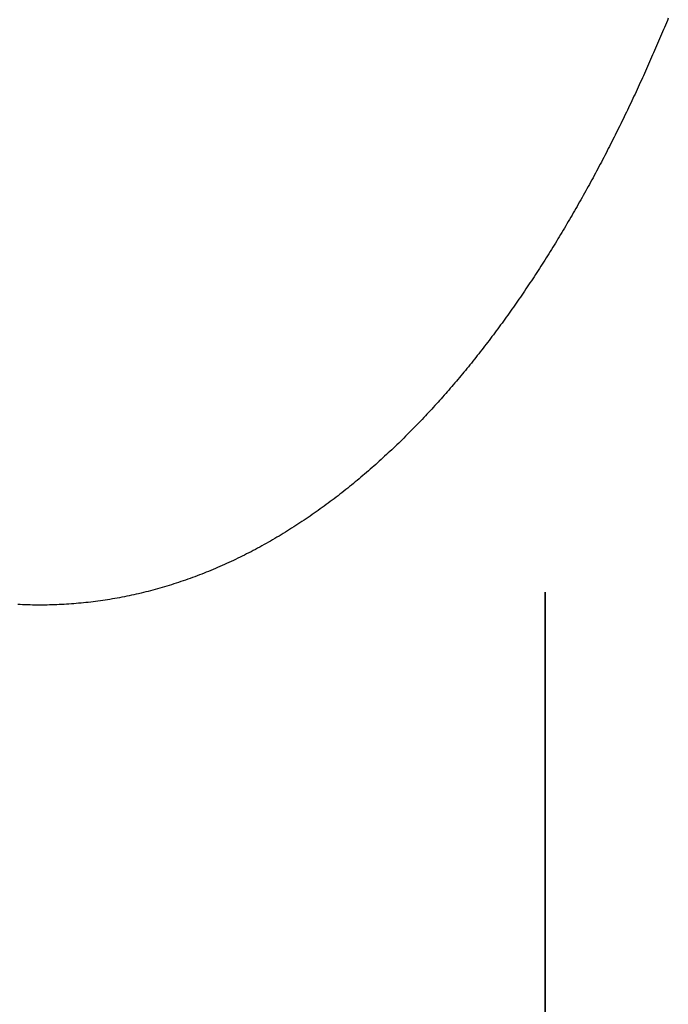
# Model space of a CAD drawing. Extents: x 668 to 3164, y 1007 to 2724.
# Tile 93 of 152: x 3026 to 3074, y 1723 to 1796. Entities that reach past the tile are written whole.
import ezdxf

# ---------------------------------------------------------------- set-up
doc = ezdxf.new("R2010")
doc.units = 0
doc.layers.add('KF_GRAVIS_12_REAR', color=7, linetype='CONTINUOUS')

# ---------------------------------------------------------------- blocks, each defined once
blk = doc.blocks.new('KF_GRAVIS_12_REAR')
at = {"layer": 'KF_GRAVIS_12_REAR'}
for p, q in [((43.7502, -581), (43.7502, -499.6794)), ((43.7502, -499.6794), (43.7502, -581))]:
    blk.add_line(p, q, dxfattribs=at)
for points in [[(5.86574, -500.636, 0), (5.68068, -500.635, 0), (5.49547, -500.634, 0), (5.3101, -500.631, 0), (5.12459, -500.627, 0), (4.93894, -500.622, 0), (4.75316, -500.617, 0), (4.56724, -500.61, 0), (4.38121, -500.602, 0), (4.19506, -500.593, 0)], [(52.9727, -456.641, 0), (52.9014, -456.813, 0), (52.8298, -456.986, 0), (52.758, -457.159, 0), (52.6859, -457.331, 0), (52.6135, -457.504, 0), (52.5408, -457.677, 0), (52.4679, -457.849, 0), (52.3947, -458.022, 0), (52.3213, -458.195, 0), (52.2475, -458.367, 0), (52.1735, -458.54, 0), (52.0993, -458.712, 0), (52.0247, -458.885, 0), (51.9499, -459.058, 0), (51.8748, -459.23, 0), (51.7995, -459.403, 0), (51.7238, -459.575, 0), (51.6479, -459.748, 0), (51.5717, -459.92, 0), (51.4953, -460.093, 0), (51.4186, -460.265, 0), (51.3416, -460.438, 0), (51.2643, -460.61, 0), (51.1868, -460.782, 0), (51.109, -460.954, 0), (51.0309, -461.127, 0), (50.9526, -461.299, 0), (50.874, -461.471, 0), (50.7951, -461.643, 0), (50.7159, -461.815, 0), (50.6365, -461.986, 0), (50.5568, -462.158, 0), (50.4768, -462.33, 0), (50.3966, -462.502, 0), (50.3161, -462.673, 0), (50.2353, -462.845, 0), (50.1542, -463.016, 0), (50.0729, -463.187, 0), (49.9913, -463.358, 0), (49.9094, -463.529, 0), (49.8273, -463.7, 0), (49.7449, -463.871, 0), (49.6622, -464.042, 0), (49.5793, -464.213, 0), (49.496, -464.383, 0), (49.4125, -464.554, 0), (49.3288, -464.724, 0), (49.2447, -464.894, 0), (49.1604, -465.064, 0), (49.0758, -465.234, 0), (48.991, -465.404, 0), (48.9059, -465.574, 0), (48.8205, -465.743, 0), (48.7348, -465.913, 0), (48.6489, -466.082, 0), (48.5626, -466.251, 0), (48.4762, -466.42, 0), (48.3894, -466.589, 0), (48.3024, -466.757, 0), (48.2151, -466.926, 0), (48.1275, -467.094, 0), (48.0397, -467.262, 0), (47.9516, -467.43, 0), (47.8632, -467.598, 0), (47.7746, -467.766, 0), (47.6856, -467.933, 0), (47.5965, -468.1, 0), (47.507, -468.268, 0), (47.4173, -468.434, 0), (47.3273, -468.601, 0), (47.2371, -468.768, 0), (47.1466, -468.934, 0), (47.0558, -469.1, 0), (46.9647, -469.266, 0), (46.8734, -469.432, 0), (46.7819, -469.597, 0), (46.69, -469.763, 0), (46.5979, -469.928, 0), (46.5056, -470.093, 0), (46.413, -470.258, 0), (46.3201, -470.422, 0), (46.227, -470.586, 0), (46.1336, -470.75, 0), (46.0399, -470.914, 0), (45.946, -471.078, 0), (45.8519, -471.241, 0), (45.7574, -471.404, 0), (45.6628, -471.567, 0), (45.5678, -471.73, 0), (45.4726, -471.892, 0), (45.3772, -472.054, 0), (45.2815, -472.216, 0), (45.1855, -472.378, 0), (45.0893, -472.539, 0), (44.9928, -472.701, 0), (44.8961, -472.861, 0), (44.7992, -473.022, 0), (44.7019, -473.182, 0), (44.6045, -473.342, 0), (44.5068, -473.502, 0), (44.4088, -473.662, 0), (44.3106, -473.821, 0), (44.2121, -473.98, 0), (44.1134, -474.139, 0), (44.0144, -474.297, 0), (43.9152, -474.455, 0), (43.8157, -474.613, 0), (43.716, -474.771, 0), (43.6161, -474.928, 0), (43.5159, -475.085, 0), (43.4154, -475.242, 0), (43.3148, -475.398, 0), (43.2138, -475.554, 0), (43.1127, -475.71, 0), (43.0112, -475.865, 0), (42.9096, -476.02, 0), (42.8077, -476.175, 0), (42.7055, -476.33, 0), (42.6032, -476.484, 0), (42.5005, -476.638, 0), (42.3977, -476.791, 0), (42.2946, -476.944, 0), (42.1912, -477.097, 0), (42.0877, -477.249, 0), (41.9838, -477.402, 0), (41.8798, -477.553, 0), (41.7755, -477.705, 0), (41.671, -477.856, 0), (41.5662, -478.007, 0), (41.4612, -478.157, 0), (41.356, -478.307, 0), (41.2505, -478.457, 0), (41.1449, -478.606, 0), (41.039, -478.755, 0), (40.9328, -478.904, 0), (40.8264, -479.052, 0), (40.7199, -479.2, 0), (40.613, -479.347, 0), (40.506, -479.494, 0), (40.3988, -479.641, 0), (40.2913, -479.787, 0), (40.1836, -479.933, 0), (40.0757, -480.079, 0), (39.9675, -480.224, 0), (39.8592, -480.369, 0), (39.7506, -480.513, 0), (39.6418, -480.657, 0), (39.5328, -480.801, 0), (39.4236, -480.944, 0), (39.3142, -481.087, 0), (39.2046, -481.229, 0), (39.0947, -481.371, 0), (38.9847, -481.513, 0), (38.8744, -481.654, 0), (38.764, -481.795, 0), (38.6533, -481.935, 0), (38.5424, -482.075, 0), (38.4314, -482.215, 0), (38.3201, -482.354, 0), (38.2086, -482.492, 0), (38.0969, -482.631, 0), (37.9851, -482.768, 0), (37.873, -482.906, 0), (37.7607, -483.043, 0), (37.6483, -483.179, 0), (37.5356, -483.315, 0), (37.4228, -483.451, 0), (37.3097, -483.586, 0), (37.1965, -483.721, 0), (37.0831, -483.855, 0), (36.9695, -483.989, 0), (36.8557, -484.122, 0), (36.7417, -484.255, 0), (36.6275, -484.387, 0), (36.5131, -484.519, 0), (36.3986, -484.651, 0), (36.2839, -484.782, 0), (36.169, -484.912, 0), (36.0539, -485.042, 0), (35.9386, -485.172, 0), (35.8231, -485.301, 0), (35.7071, -485.43, 0), (35.5906, -485.559, 0), (35.4735, -485.688, 0), (35.3558, -485.817, 0), (35.2376, -485.946, 0), (35.1188, -486.074, 0), (34.9995, -486.203, 0), (34.8796, -486.331, 0), (34.7592, -486.46, 0), (34.6382, -486.588, 0), (34.5167, -486.716, 0), (34.3946, -486.844, 0), (34.272, -486.972, 0), (34.1489, -487.099, 0), (34.0252, -487.227, 0), (33.9009, -487.354, 0), (33.7761, -487.481, 0), (33.6508, -487.608, 0), (33.525, -487.735, 0), (33.3986, -487.861, 0), (33.2716, -487.987, 0), (33.1442, -488.114, 0), (33.0162, -488.239, 0), (32.8877, -488.365, 0), (32.7586, -488.49, 0), (32.629, -488.615, 0), (32.4989, -488.74, 0), (32.3683, -488.865, 0), (32.2371, -488.989, 0), (32.1054, -489.113, 0), (31.9732, -489.237, 0), (31.8405, -489.36, 0), (31.7073, -489.483, 0), (31.5735, -489.606, 0), (31.4392, -489.729, 0), (31.3044, -489.851, 0), (31.1691, -489.972, 0), (31.0333, -490.094, 0), (30.897, -490.215, 0), (30.7601, -490.336, 0), (30.6228, -490.456, 0), (30.4849, -490.576, 0), (30.3466, -490.696, 0), (30.2077, -490.815, 0), (30.0683, -490.933, 0), (29.9284, -491.052, 0), (29.7881, -491.17, 0), (29.6472, -491.287, 0), (29.5058, -491.404, 0), (29.364, -491.521, 0), (29.2216, -491.637, 0), (29.0787, -491.753, 0), (28.9354, -491.868, 0), (28.7915, -491.983, 0), (28.6472, -492.097, 0), (28.5024, -492.211, 0), (28.3571, -492.324, 0), (28.2114, -492.437, 0), (28.0651, -492.549, 0), (27.9184, -492.661, 0), (27.7712, -492.772, 0), (27.6236, -492.883, 0), (27.4754, -492.993, 0), (27.3268, -493.103, 0), (27.1778, -493.212, 0), (27.0283, -493.321, 0), (26.8783, -493.429, 0), (26.7279, -493.536, 0), (26.577, -493.643, 0), (26.4257, -493.749, 0), (26.2739, -493.855, 0), (26.1217, -493.96, 0), (25.969, -494.064, 0), (25.8159, -494.168, 0), (25.6624, -494.272, 0), (25.5084, -494.374, 0), (25.3539, -494.476, 0), (25.1991, -494.578, 0), (25.0438, -494.678, 0), (24.8881, -494.778, 0), (24.732, -494.878, 0), (24.5754, -494.977, 0), (24.4184, -495.075, 0), (24.261, -495.172, 0), (24.1032, -495.269, 0), (23.945, -495.365, 0), (23.7863, -495.46, 0), (23.6273, -495.555, 0), (23.4678, -495.649, 0), (23.308, -495.742, 0), (23.1477, -495.835, 0), (22.987, -495.926, 0), (22.826, -496.017, 0), (22.6645, -496.108, 0), (22.5027, -496.197, 0), (22.3404, -496.286, 0), (22.1778, -496.374, 0), (22.0147, -496.461, 0), (21.8513, -496.548, 0), (21.6874, -496.633, 0), (21.5232, -496.718, 0), (21.3586, -496.802, 0), (21.1936, -496.886, 0), (21.0283, -496.968, 0), (20.8625, -497.05, 0), (20.6964, -497.131, 0), (20.53, -497.211, 0), (20.3632, -497.29, 0), (20.196, -497.369, 0), (20.0285, -497.446, 0), (19.8606, -497.523, 0), (19.6924, -497.599, 0), (19.5238, -497.675, 0), (19.3549, -497.749, 0), (19.1857, -497.822, 0), (19.0162, -497.895, 0), (18.8463, -497.967, 0), (18.6761, -498.038, 0), (18.5056, -498.108, 0), (18.3348, -498.177, 0), (18.1637, -498.245, 0), (17.9923, -498.313, 0), (17.8206, -498.379, 0), (17.6485, -498.445, 0), (17.4762, -498.51, 0), (17.3036, -498.573, 0), (17.1308, -498.636, 0), (16.9576, -498.698, 0), (16.7842, -498.76, 0), (16.6105, -498.82, 0), (16.4365, -498.879, 0), (16.2623, -498.937, 0), (16.0878, -498.995, 0), (15.913, -499.051, 0), (15.738, -499.107, 0), (15.5628, -499.161, 0), (15.3873, -499.215, 0), (15.2116, -499.268, 0), (15.0356, -499.319, 0), (14.8594, -499.37, 0), (14.683, -499.42, 0), (14.5063, -499.469, 0), (14.3295, -499.517, 0), (14.1524, -499.563, 0), (13.9751, -499.609, 0), (13.7976, -499.654, 0), (13.6199, -499.698, 0), (13.442, -499.741, 0), (13.2639, -499.783, 0), (13.0856, -499.824, 0), (12.9072, -499.864, 0), (12.7285, -499.902, 0), (12.5498, -499.94, 0), (12.3708, -499.977, 0), (12.1917, -500.013, 0), (12.0124, -500.048, 0), (11.833, -500.082, 0), (11.6535, -500.115, 0), (11.4738, -500.147, 0), (11.294, -500.178, 0), (11.114, -500.208, 0), (10.934, -500.237, 0), (10.7538, -500.264, 0), (10.5735, -500.291, 0), (10.3931, -500.317, 0), (10.2127, -500.342, 0), (10.0321, -500.366, 0), (9.85143, -500.389, 0), (9.67069, -500.411, 0), (9.48987, -500.432, 0), (9.30898, -500.452, 0), (9.12802, -500.47, 0), (8.94701, -500.488, 0), (8.76594, -500.505, 0), (8.58482, -500.521, 0), (8.40365, -500.536, 0), (8.22245, -500.549, 0), (8.04121, -500.562, 0), (7.85995, -500.574, 0), (7.67866, -500.585, 0), (7.49736, -500.594, 0), (7.31604, -500.603, 0), (7.13472, -500.611, 0), (6.9534, -500.617, 0), (6.77208, -500.623, 0), (6.59077, -500.628, 0), (6.40948, -500.631, 0), (6.2282, -500.634, 0), (6.04696, -500.635, 0), (5.86574, -500.636, 0)]]:
    blk.add_polyline3d(points, dxfattribs=at)

msp = doc.modelspace()

# ---------------------------------------------------------------- block references
at = {"layer": 'KF_GRAVIS_12_REAR'}
msp.add_blockref('KF_GRAVIS_12_REAR', (3021.439, 2253.101), dxfattribs=at)

doc.saveas('drawing.dxf')
